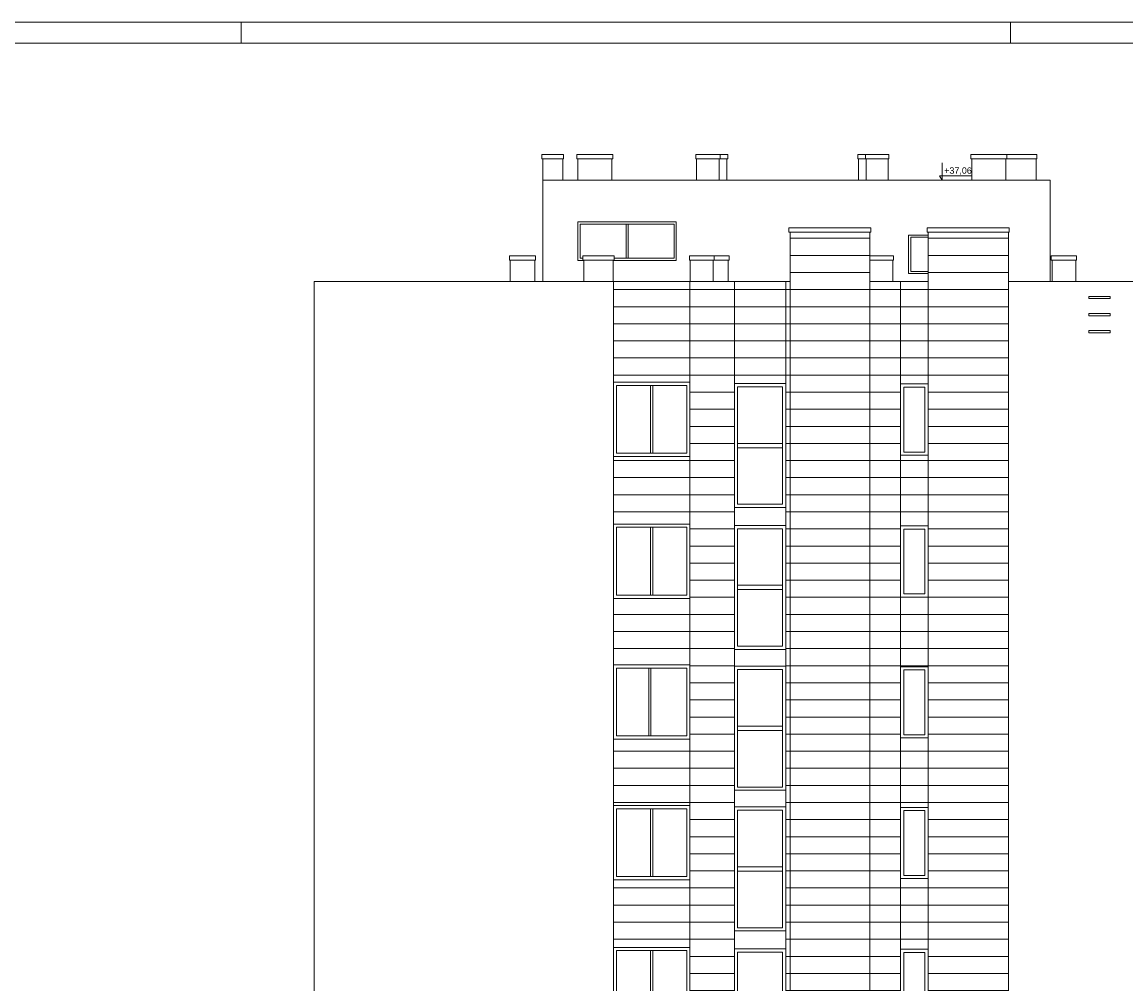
# Paper-space layout 'A-16 INWENTARYZACJA - ELEWACJE' of a CAD drawing. Header units: millimetres. Extents: x 0 to 1100, y 0 to 900.
# Tile 19 of 20: x 689 to 947, y 675 to 900. Entities that reach past the tile are written whole.
import ezdxf
from ezdxf.xclip import XClip

# ---------------------------------------------------------------- set-up
doc = ezdxf.new("R2010")
doc.units = ezdxf.units.MM
doc.header["$MEASUREMENT"] = 0
doc.header["$XCLIPFRAME"] = 0
for name, color, linetype, lineweight in [('A_Arkusz_Nr_pióra__1', 7, 'Continuous', 20), ('A_ściany_Nr_pióra__1', 7, 'Continuous', 20), ('A_ściany_Nr_pióra__2', 8, 'Continuous', 13), ('A_ściany_Nr_pióra__3', 252, 'Continuous', 13)]:
    doc.layers.add(name, color=color, linetype=linetype, lineweight=lineweight)
doc.layers.add('A_Arkusz_Nr_pióra__237', color=7, linetype='Continuous', lineweight=5, true_color=0x343434)
doc.layers.add('A_wymiary_Nr_pióra__7', color=7, linetype='Continuous', lineweight=18, true_color=0x171717)
doc.layers.add('A_ściany', color=7, linetype='Continuous')
doc.styles.add('STYL_AUTOMATYCZNY_4', font='arial.ttf')
pattern_1 = [(0, (-1989.741, 1777.4156), (0, 4), [])]

# ---------------------------------------------------------------- blocks, each defined once
blk = doc.blocks.new('Rysunek_2_2', base_point=(-1989.74, 1777.42))
at = {"layer": 'A_ściany', "linetype": 'Continuous', "lineweight": 13}
h = blk.add_hatch(dxfattribs=at)
h.set_pattern_fill('BONIE_0002', color=8, style=0, pattern_type=2)
h.set_pattern_definition(pattern_1)
h.paths.add_polyline_path([(887.15, 542.57), (887.15, 850.83), (868.45, 850.83), (868.45, 542.57)])
h = blk.add_hatch(dxfattribs=at)
h.set_pattern_fill('BONIE_0002', color=8, style=0, pattern_type=2)
h.set_pattern_definition(pattern_1)
h.paths.add_polyline_path([(900.75, 542.57), (944.99, 542.57), (944.99, 559.94), (919.55, 559.94), (919.55, 850.83), (900.75, 850.83)])
h = blk.add_hatch(dxfattribs=at)
h.set_pattern_fill('BONIE_0002', color=8, style=0, pattern_type=2)
h.set_pattern_definition(pattern_1)
h.paths.add_polyline_path([(845.01, 839.32), (827.11, 839.32), (827.11, 815.76), (845.01, 815.76)])
h = blk.add_hatch(dxfattribs=at)
h.set_pattern_fill('BONIE_0002', color=8, style=0, pattern_type=2)
h.set_pattern_definition(pattern_1)
h.paths.add_polyline_path([(855.43, 839.32), (845.01, 839.32), (845.01, 502.77), (865.74, 502.77), (865.74, 542.57), (868.45, 542.57), (868.45, 815.43), (867.43, 815.43), (867.43, 543.39), (855.43, 543.39)])
h = blk.add_hatch(dxfattribs=at)
h.set_pattern_fill('BONIE_0002', color=8, style=0, pattern_type=2)
h.set_pattern_definition(pattern_1)
h.paths.add_polyline_path([(855.43, 839.32), (855.43, 815.43), (868.45, 815.43), (868.45, 839.32)])
h = blk.add_hatch(dxfattribs=at)
h.set_pattern_fill('BONIE_0002', color=8, style=0, pattern_type=2)
h.set_pattern_definition(pattern_1)
h.paths.add_polyline_path([(887.15, 839.32), (887.15, 542.57), (894.26, 542.57), (894.26, 839.32)])
h = blk.add_hatch(dxfattribs=at)
h.set_pattern_fill('BONIE_0002', color=8, style=0, pattern_type=2)
h.set_pattern_definition(pattern_1)
h.paths.add_polyline_path([(894.26, 815.33), (900.75, 815.33), (900.75, 839.32), (894.26, 839.32)])
h = blk.add_hatch(dxfattribs=at)
h.set_pattern_fill('BONIE_0002', color=8, style=0, pattern_type=2)
h.set_pattern_definition(pattern_1)
h.paths.add_polyline_path([(845.01, 798.38), (827.11, 798.38), (827.11, 782.56), (845.01, 782.56)])
h = blk.add_hatch(dxfattribs=at)
h.set_pattern_fill('BONIE_0002', color=8, style=0, pattern_type=2)
h.set_pattern_definition(pattern_1)
h.paths.add_polyline_path([(900.75, 782.13), (900.75, 798.66), (894.29, 798.66), (894.29, 782.13)])
h = blk.add_hatch(dxfattribs=at)
h.set_pattern_fill('BONIE_0002', color=8, style=0, pattern_type=2)
h.set_pattern_definition(pattern_1)
h.paths.add_polyline_path([(845.01, 765.18), (827.11, 765.18), (827.11, 749.61), (845.01, 749.61)])
h = blk.add_hatch(dxfattribs=at)
h.set_pattern_fill('BONIE_0002', color=8, style=0, pattern_type=2)
h.set_pattern_definition(pattern_1)
h.paths.add_polyline_path([(900.75, 749.18), (900.75, 765.46), (894.29, 765.46), (894.29, 749.18)])
h = blk.add_hatch(dxfattribs=at)
h.set_pattern_fill('BONIE_0002', color=8, style=0, pattern_type=2)
h.set_pattern_definition(pattern_1)
h.paths.add_polyline_path([(845.01, 732.23), (827.11, 732.23), (827.11, 716.71), (845.01, 716.71)])
h = blk.add_hatch(dxfattribs=at)
h.set_pattern_fill('BONIE_0002', color=8, style=0, pattern_type=2)
h.set_pattern_definition(pattern_1)
h.paths.add_polyline_path([(900.75, 716.28), (900.75, 732.51), (894.29, 732.51), (894.29, 716.28)])
h = blk.add_hatch(dxfattribs=at)
h.set_pattern_fill('BONIE_0002', color=8, style=0, pattern_type=2)
h.set_pattern_definition(pattern_1)
h.paths.add_polyline_path([(845.01, 699.33), (827.11, 699.33), (827.11, 683.51), (845.01, 683.51)])
h = blk.add_hatch(dxfattribs=at)
h.set_pattern_fill('BONIE_0002', color=8, style=0, pattern_type=2)
h.set_pattern_definition(pattern_1)
h.paths.add_polyline_path([(900.75, 683.08), (900.75, 699.61), (894.29, 699.61), (894.29, 683.08)])
at = {"layer": 'A_wymiary_Nr_pióra__7', "color": 250, "linetype": 'Continuous', "lineweight": 18, "true_color": 0x171717}
for p, q in [((904.01, 863.04), (904.01, 867.04)), ((904.01, 863.04), (903.26, 863.04)), ((904.01, 863.04), (903.43, 864.04)), ((903.43, 864.04), (904.01, 864.04)), ((904.01, 864.04), (910.85, 864.04)), ((904.01, 863.04), (904.76, 863.04))]:
    blk.add_line(p, q, dxfattribs=at)
at = {"layer": 'A_ściany_Nr_pióra__1', "color": 7, "linetype": 'Continuous', "lineweight": 20}
for p, q in [((929.28, 863.04), (810.55, 863.04)), ((810.55, 863.04), (810.55, 839.32)), ((929.28, 863.04), (929.28, 839.32)), ((868.45, 542.57), (868.45, 850.83)), ((868.45, 850.83), (887.15, 850.83)), ((887.15, 850.83), (887.15, 542.57)), ((900.75, 850.83), (900.75, 542.57)), ((900.75, 850.83), (919.55, 850.83)), ((919.55, 850.83), (919.55, 542.57)), ((757.1, 839.32), (757.1, 500.49)), ((757.1, 839.32), (868.45, 839.32)), ((887.15, 839.32), (900.75, 839.32)), ((919.55, 839.32), (928.58, 839.32)), ((928.58, 839.32), (980.72, 839.32)), ((757.1, 786.23), (757.1, 756.23))]:
    blk.add_line(p, q, dxfattribs=at)
at = {"layer": 'A_ściany_Nr_pióra__2', "color": 8, "linetype": 'Continuous', "lineweight": 13}
for p, q in [((810.56, 868.04), (810.56, 863.04)), ((815.24, 868.04), (815.24, 863.04)), ((818.75, 868.04), (818.75, 863.04)), ((826.75, 868.04), (826.75, 863.04)), ((846.58, 868.04), (846.58, 863.04)), ((851.88, 868.04), (851.88, 863.04)), ((853.68, 868.04), (853.68, 863.04)), ((884.48, 868.04), (884.48, 863.04)), ((886.28, 868.04), (886.28, 863.04)), ((891.38, 868.04), (891.38, 863.04)), ((910.96, 868.04), (910.96, 863.04)), ((918.96, 868.04), (918.96, 863.04)), ((926, 868.04), (926, 863.04)), ((802.95, 844.32), (802.95, 839.32)), ((808.68, 844.32), (808.68, 839.32)), ((820.18, 844.32), (820.18, 839.32)), ((827.08, 844.32), (827.08, 839.32)), ((845.08, 844.32), (845.08, 839.32)), ((850.47, 844.32), (850.47, 839.32)), ((853.98, 844.32), (853.98, 839.32)), ((892.48, 844.32), (892.48, 839.32)), ((929.78, 844.32), (929.78, 839.32)), ((935.28, 844.32), (935.28, 839.32))]:
    blk.add_line(p, q, dxfattribs=at)
at = {"layer": 'A_ściany_Nr_pióra__2', "color": 8, "linetype": 'Continuous', "lineweight": 13, "flags": 128}
for points in [[(815.44, 868.04), (810.36, 868.04), (810.36, 869.04), (815.44, 869.04)], [(826.95, 868.04), (818.55, 868.04), (818.55, 869.04), (826.95, 869.04)], [(852.08, 868.04), (846.38, 868.04), (846.38, 869.04), (852.08, 869.04)], [(853.88, 868.04), (852.08, 868.04), (852.08, 869.04), (853.88, 869.04)], [(886.08, 868.04), (884.28, 868.04), (884.28, 869.04), (886.08, 869.04)], [(891.58, 868.04), (886.08, 868.04), (886.08, 869.04), (891.58, 869.04)], [(919.16, 868.04), (910.76, 868.04), (910.76, 869.04), (919.16, 869.04)], [(926.2, 868.04), (919.16, 868.04), (919.16, 869.04), (926.2, 869.04)], [(887.35, 850.83), (868.15, 850.83), (868.15, 851.83), (887.35, 851.83)], [(919.75, 850.83), (900.55, 850.83), (900.55, 851.83), (919.75, 851.83)], [(808.88, 844.32), (802.75, 844.32), (802.75, 845.32), (808.88, 845.32)], [(827.28, 844.32), (819.98, 844.32), (819.98, 845.32), (827.28, 845.32)], [(850.67, 844.32), (844.88, 844.32), (844.88, 845.32), (850.67, 845.32)], [(854.18, 844.32), (850.67, 844.32), (850.67, 845.32), (854.18, 845.32)], [(892.68, 844.32), (887.15, 844.32), (887.15, 845.32), (892.68, 845.32)], [(935.48, 844.32), (929.58, 844.32), (929.58, 845.32), (935.48, 845.32)], [(938.35, 835.81), (938.35, 835.31), (943.35, 835.31), (943.35, 835.81)], [(938.35, 831.81), (938.35, 831.31), (943.35, 831.31), (943.35, 831.81)], [(938.35, 827.81), (938.35, 827.31), (943.35, 827.31), (943.35, 827.81)]]:
    blk.add_lwpolyline(points, close=True, dxfattribs=at)
at = {"layer": 'A_ściany_Nr_pióra__3', "color": 252, "linetype": 'Continuous', "lineweight": 13}
for p, q in [((830.05, 844.76), (830.05, 852.76)), ((830.55, 844.76), (830.55, 852.76)), ((827.11, 839.32), (827.11, 520.28)), ((845.01, 839.32), (845.01, 520.28)), ((855.43, 839.32), (855.43, 543.39)), ((867.43, 543.39), (867.43, 839.32)), ((894.26, 839.32), (894.26, 542.57)), ((827.11, 798.38), (827.11, 815.76)), ((827.11, 815.76), (845.01, 815.76)), ((827.86, 799.13), (827.86, 815.01)), ((827.86, 815.01), (844.26, 815.01)), ((835.81, 815.01), (835.81, 799.13)), ((836.31, 815.01), (836.31, 799.13)), ((844.26, 815.01), (844.26, 799.13)), ((845.01, 815.76), (845.01, 798.38)), ((855.43, 786.43), (855.43, 815.43)), ((855.43, 815.43), (867.43, 815.43)), ((856.18, 787.18), (856.18, 814.68)), ((856.18, 814.68), (866.68, 814.68)), ((866.68, 814.68), (866.68, 787.18)), ((867.43, 815.43), (867.43, 786.43)), ((894.29, 815.33), (900.75, 815.33)), ((894.29, 798.66), (894.29, 815.33)), ((895.04, 799.41), (895.04, 814.58)), ((895.04, 814.58), (900, 814.58)), ((900, 814.58), (900, 799.41)), ((900.75, 798.66), (900.75, 815.33)), ((866.68, 801.43), (856.18, 801.43)), ((845.01, 798.38), (827.11, 798.38)), ((844.26, 799.13), (827.86, 799.13)), ((856.18, 800.43), (866.68, 800.43)), ((900.75, 798.66), (894.29, 798.66)), ((900, 799.41), (895.04, 799.41)), ((867.43, 786.43), (855.39, 786.43)), ((867.43, 786.43), (855.43, 786.43)), ((866.68, 787.18), (856.18, 787.18)), ((827.11, 765.18), (827.11, 782.56)), ((827.11, 782.56), (845.01, 782.56)), ((827.86, 765.93), (827.86, 781.81)), ((827.86, 781.81), (844.26, 781.81)), ((835.81, 781.81), (835.81, 765.93)), ((836.31, 781.81), (836.31, 765.93)), ((844.26, 781.81), (844.26, 765.93)), ((845.01, 782.56), (845.01, 765.18)), ((855.43, 753.23), (855.43, 782.23)), ((855.43, 782.23), (867.43, 782.23)), ((856.18, 753.98), (856.18, 781.48)), ((856.18, 781.48), (866.68, 781.48)), ((866.68, 781.48), (866.68, 753.98)), ((867.43, 782.23), (867.43, 753.23)), ((894.29, 782.13), (900.75, 782.13)), ((894.29, 765.46), (894.29, 782.13)), ((895.04, 766.21), (895.04, 781.38)), ((895.04, 781.38), (900, 781.38)), ((900, 781.38), (900, 766.21)), ((900.75, 765.46), (900.75, 782.13)), ((866.68, 768.23), (856.18, 768.23)), ((856.18, 767.23), (866.68, 767.23)), ((845.01, 765.18), (827.11, 765.18)), ((844.26, 765.93), (827.86, 765.93)), ((900.75, 765.46), (894.29, 765.46)), ((900, 766.21), (895.04, 766.21)), ((867.43, 753.23), (855.39, 753.23)), ((867.43, 753.23), (855.43, 753.23)), ((866.68, 753.98), (856.18, 753.98)), ((827.11, 732.23), (827.11, 749.61)), ((827.11, 749.61), (845.01, 749.61)), ((845.01, 749.61), (845.01, 732.23)), ((855.43, 720.28), (855.43, 749.28)), ((855.43, 749.28), (867.43, 749.28)), ((867.43, 749.28), (867.43, 720.28)), ((894.29, 749.18), (900.75, 749.18)), ((894.29, 732.51), (894.29, 749.18)), ((900.75, 732.51), (900.75, 749.18)), ((827.86, 732.98), (827.86, 748.86)), ((827.86, 748.86), (844.26, 748.86)), ((835.4, 748.86), (835.4, 732.98)), ((835.9, 748.86), (835.9, 732.98)), ((844.26, 748.86), (844.26, 732.98)), ((856.18, 721.03), (856.18, 748.53)), ((856.18, 748.53), (866.68, 748.53)), ((866.68, 748.53), (866.68, 721.03)), ((895.04, 733.26), (895.04, 748.43)), ((895.04, 748.43), (900, 748.43)), ((900, 748.43), (900, 733.26)), ((866.68, 735.28), (856.18, 735.28)), ((856.18, 734.28), (866.68, 734.28)), ((845.01, 732.23), (827.11, 732.23)), ((844.26, 732.98), (827.86, 732.98)), ((900.75, 732.51), (894.29, 732.51)), ((900, 733.26), (895.04, 733.26)), ((866.68, 721.03), (856.18, 721.03)), ((867.43, 720.28), (855.39, 720.28)), ((867.43, 720.28), (855.43, 720.28)), ((827.11, 699.33), (827.11, 716.71)), ((827.11, 716.71), (845.01, 716.71)), ((827.86, 700.08), (827.86, 715.96)), ((827.86, 715.96), (844.26, 715.96)), ((835.81, 715.96), (835.81, 700.08)), ((836.31, 715.96), (836.31, 700.08)), ((844.26, 715.96), (844.26, 700.08)), ((845.01, 716.71), (845.01, 699.33)), ((855.43, 687.38), (855.43, 716.38)), ((855.43, 716.38), (867.43, 716.38)), ((856.18, 688.13), (856.18, 715.63)), ((856.18, 715.63), (866.68, 715.63)), ((866.68, 715.63), (866.68, 688.13)), ((867.43, 716.38), (867.43, 687.38)), ((894.29, 716.28), (900.75, 716.28)), ((894.29, 699.61), (894.29, 716.28)), ((900.75, 699.61), (900.75, 716.28)), ((895.04, 700.36), (895.04, 715.53)), ((895.04, 715.53), (900, 715.53)), ((900, 715.53), (900, 700.36)), ((844.26, 700.08), (827.86, 700.08)), ((866.68, 702.38), (856.18, 702.38)), ((856.18, 701.38), (866.68, 701.38)), ((900, 700.36), (895.04, 700.36)), ((845.01, 699.33), (827.11, 699.33)), ((900.75, 699.61), (894.29, 699.61)), ((867.43, 687.38), (855.39, 687.38)), ((867.43, 687.38), (855.43, 687.38)), ((866.68, 688.13), (856.18, 688.13)), ((827.11, 666.13), (827.11, 683.51)), ((827.11, 683.51), (845.01, 683.51)), ((827.86, 666.88), (827.86, 682.76)), ((827.86, 682.76), (844.26, 682.76)), ((835.81, 682.76), (835.81, 666.88)), ((836.31, 682.76), (836.31, 666.88)), ((844.26, 682.76), (844.26, 666.88)), ((845.01, 683.51), (845.01, 666.13)), ((855.43, 654.18), (855.43, 683.18)), ((855.43, 683.18), (867.43, 683.18)), ((856.18, 654.93), (856.18, 682.43)), ((856.18, 682.43), (866.68, 682.43)), ((866.68, 682.43), (866.68, 654.93)), ((867.43, 683.18), (867.43, 654.18)), ((894.29, 683.08), (900.75, 683.08)), ((894.29, 666.41), (894.29, 683.08)), ((895.04, 667.16), (895.04, 682.33)), ((895.04, 682.33), (900, 682.33)), ((900, 682.33), (900, 667.16)), ((900.75, 666.41), (900.75, 683.08))]:
    blk.add_line(p, q, dxfattribs=at)
at = {"layer": 'A_ściany_Nr_pióra__3', "color": 252, "linetype": 'Continuous', "lineweight": 13, "flags": 128}
for points in [[(820.18, 844.26), (818.8, 844.26), (818.8, 853.26), (841.8, 853.26), (841.8, 844.26), (827.08, 844.26)], [(819.98, 844.76), (819.3, 844.76), (819.3, 852.76), (841.3, 852.76), (841.3, 844.76), (827.28, 844.76)], [(900.75, 841.16), (896.19, 841.16), (896.19, 850.16), (900.75, 850.16)], [(900.75, 841.66), (896.69, 841.66), (896.69, 849.66), (900.75, 849.66)]]:
    blk.add_lwpolyline(points, dxfattribs=at)
at = {"layer": 'A_wymiary_Nr_pióra__7', "color": 250, "linetype": 'Continuous', "lineweight": 18, "true_color": 0x171717, "insert": (904.51, 864.24), "char_height": 1.5, "width": 6.3492, "attachment_point": 7, "style": 'STYL_AUTOMATYCZNY_4'}
blk.add_mtext('\\A1;{\\pql;\\fArial|b0|i0|c238|p0;\\W1.000000;+37,06}', dxfattribs=at)

psp = doc.layouts.new('A-16 INWENTARYZACJA - ELEWACJE')

# ---------------------------------------------------------------- linework, layer by layer
at = {"layer": 'A_Arkusz_Nr_pióra__1', "color": 7, "linetype": 'Continuous', "lineweight": 20}
psp.add_line((1095.1, 895.1), (29.9, 895.1), dxfattribs=at)
at = {"layer": 'A_Arkusz_Nr_pióra__1', "color": 7, "linetype": 'Continuous', "lineweight": 20, "flags": 128}
psp.add_lwpolyline([(0, 900), (1100, 900), (1100, 0), (0, 0)], close=True, dxfattribs=at)
at = {"layer": 'A_Arkusz_Nr_pióra__237', "color": 250, "linetype": 'Continuous', "lineweight": 5, "true_color": 0x343434}
for p, q in [((740, 895.1), (740, 900)), ((920, 895.1), (920, 900))]:
    psp.add_line(p, q, dxfattribs=at)

# ---------------------------------------------------------------- block references
at = {"color": 37, "linetype": 'Continuous', "lineweight": 5, "true_color": 0x656532}
ref = psp.add_blockref('Rysunek_2_2', (-1989.74, 1777.42), dxfattribs=at)
XClip(ref).set_block_clipping_path([(700.4983254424, 457.4241293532), (1056.4477565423, 876.5094374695)])

doc.saveas('drawing.dxf')
